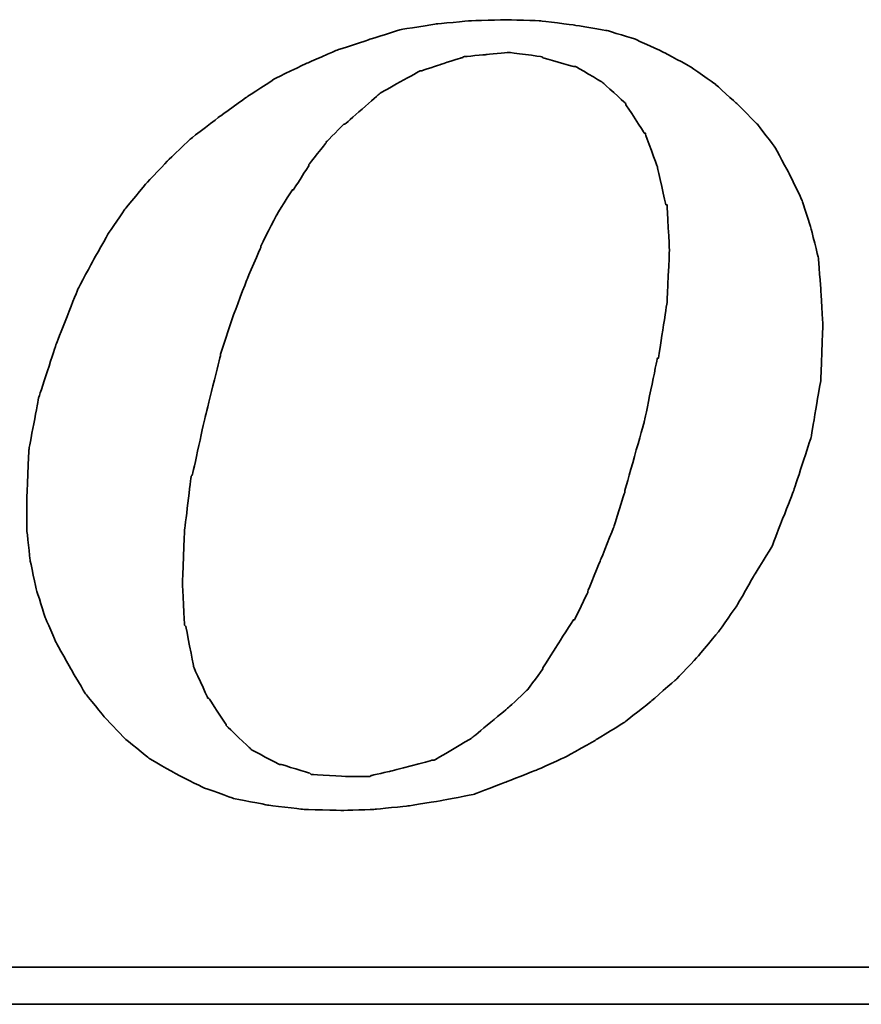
# Model space of a CAD drawing. Header units: millimetres. Extents: x 455 to 817, y 438 to 567.
# Tile 42 of 51: x 747.99 to 753.35, y 471.35 to 477.62. Entities that reach past the tile are written whole.
import ezdxf

# ---------------------------------------------------------------- set-up
doc = ezdxf.new("R2010")
doc.units = ezdxf.units.MM
doc.layers.add('DIM', color=4, linetype='CONTINUOUS')
doc.layers.add('layer 1', color=7, linetype='CONTINUOUS')

# ---------------------------------------------------------------- blocks, each defined once
blk = doc.blocks.new('TBI MOTION logo(完整正式版)')
at = {"layer": 'layer 1', "color": 22, "lineweight": 35}
for points, knots in [([(35.79625, -6.98375), (35.79625, -6.98375), (36.23125, -7.43875), (36.23125, -7.43875), (36.23125, -7.43875), (36.23125, -7.43875), (36.75625, -7.87125), (36.75625, -7.87125), (36.75625, -7.87125), (36.75625, -7.87125), (37.33125, -8.20375), (37.33125, -8.20375), (37.33125, -8.20375), (37.33125, -8.20375), (37.95625, -8.51875), (37.95625, -8.51875), (37.95625, -8.51875), (37.95625, -8.51875), (38.62625, -8.75875), (38.62625, -8.75875), (38.62625, -8.75875), (38.62625, -8.75875), (39.37125, -8.90375), (39.37125, -8.90375), (39.37125, -8.90375), (39.37125, -8.90375), (40.14125, -8.99875), (40.14125, -8.99875), (40.14125, -8.99875), (40.14125, -8.99875), (41.02625, -9.02375), (41.02625, -9.02375), (41.02625, -9.02375), (41.02625, -9.02375), (41.74625, -8.99875), (41.74625, -8.99875), (41.74625, -8.99875), (41.74625, -8.99875), (42.46625, -8.92375), (42.46625, -8.92375), (42.46625, -8.92375), (42.46625, -8.92375), (43.21125, -8.80625), (43.21125, -8.80625), (43.21125, -8.80625), (43.21125, -8.80625), (43.93125, -8.66375), (43.93125, -8.66375), (43.93125, -8.66375), (43.93125, -8.66375), (44.62625, -8.39875), (44.62625, -8.39875), (44.62625, -8.39875), (44.62625, -8.39875), (45.29625, -8.13375), (45.29625, -8.13375), (45.29625, -8.13375), (45.29625, -8.13375), (45.94625, -7.84375), (45.94625, -7.84375), (45.94625, -7.84375), (45.94625, -7.84375), (46.61625, -7.46375), (46.61625, -7.46375), (46.61625, -7.46375), (46.61625, -7.46375), (47.24125, -7.07875), (47.24125, -7.07875), (47.24125, -7.07875), (47.24125, -7.07875), (47.81625, -6.62375), (47.81625, -6.62375), (47.81625, -6.62375), (47.81625, -6.62375), (48.36875, -6.14375), (48.36875, -6.14375), (48.36875, -6.14375), (48.36875, -6.14375), (48.84625, -5.64125), (48.84625, -5.64125), (48.84625, -5.64125), (48.84625, -5.64125), (49.32625, -5.06375), (49.32625, -5.06375), (49.32625, -5.06375), (49.32625, -5.06375), (49.71125, -4.51374), (49.71125, -4.51374), (49.71125, -4.51374), (49.71125, -4.51374), (50.09625, -3.83874), (50.09625, -3.83874), (50.09625, -3.83874), (50.09625, -3.83874), (50.48125, -3.21374), (50.48125, -3.21374), (50.48125, -3.21374), (50.48125, -3.21374), (50.96125, -1.99125), (50.96125, -1.99125), (50.96125, -1.99125), (50.96125, -1.99125), (51.34375, -0.81875), (51.34375, -0.81875), (51.34375, -0.81875), (51.34375, -0.81875), (51.56125, 0.45624), (51.56125, 0.45624), (51.56125, 0.45624), (51.56125, 0.45624), (51.60625, 1.67624), (51.60625, 1.67624), (51.60625, 1.67624), (51.60625, 1.67624), (51.56125, 2.44625), (51.56125, 2.44625), (51.56125, 2.44625), (51.56125, 2.44625), (51.51125, 3.14125), (51.51125, 3.14125), (51.51125, 3.14125), (51.51125, 3.14125), (51.34375, 3.81125), (51.34375, 3.81125), (51.34375, 3.81125), (51.34375, 3.81125), (51.15125, 4.41125), (51.15125, 4.41125), (51.15125, 4.41125), (51.15125, 4.41125), (50.86125, 5.01125), (50.86125, 5.01125), (50.86125, 5.01125), (50.86125, 5.01125), (50.55125, 5.58875), (50.55125, 5.58875), (50.55125, 5.58875), (50.55125, 5.58875), (50.16625, 6.09125), (50.16625, 6.09125), (50.16625, 6.09125), (50.16625, 6.09125), (49.71125, 6.54875), (49.71125, 6.54875), (49.71125, 6.54875), (49.71125, 6.54875), (49.23125, 6.98125), (49.23125, 6.98125), (49.23125, 6.98125), (49.23125, 6.98125), (48.67875, 7.36625), (48.67875, 7.36625), (48.67875, 7.36625), (48.67875, 7.36625), (48.10375, 7.67625), (48.10375, 7.67625), (48.10375, 7.67625), (48.10375, 7.67625), (47.48125, 7.96375), (47.48125, 7.96375), (47.48125, 7.96375), (47.48125, 7.96375), (46.85625, 8.15625), (46.85625, 8.15625), (46.85625, 8.15625), (46.85625, 8.15625), (46.13625, 8.27624), (46.13625, 8.27624), (46.13625, 8.27624), (46.13625, 8.27624), (45.39125, 8.37125), (45.39125, 8.37125), (45.39125, 8.37125), (45.39125, 8.37125), (44.62625, 8.39624), (44.62625, 8.39624), (44.62625, 8.39624), (44.62625, 8.39624), (43.83625, 8.37125), (43.83625, 8.37125), (43.83625, 8.37125), (43.83625, 8.37125), (43.09125, 8.30125), (43.09125, 8.30125), (43.09125, 8.30125), (43.09125, 8.30125), (42.32125, 8.18125), (42.32125, 8.18125), (42.32125, 8.18125), (42.32125, 8.18125), (41.62875, 7.96375), (41.62875, 7.96375), (41.62875, 7.96375), (41.62875, 7.96375), (40.90625, 7.72625), (40.90625, 7.72625), (40.90625, 7.72625), (40.90625, 7.72625), (40.23624, 7.43625), (40.23624, 7.43625), (40.23624, 7.43625), (40.23624, 7.43625), (39.54124, 7.10125), (39.54124, 7.10125), (39.54124, 7.10125), (39.54124, 7.10125), (38.91625, 6.69125), (38.91625, 6.69125), (38.91625, 6.69125), (38.91625, 6.69125), (38.31625, 6.26125), (38.31625, 6.26125), (38.31625, 6.26125), (38.31625, 6.26125), (37.69125, 5.78125), (37.69125, 5.78125), (37.69125, 5.78125), (37.69125, 5.78125), (37.18625, 5.30125), (37.18625, 5.30125), (37.18625, 5.30125), (37.18625, 5.30125), (36.70625, 4.79624), (36.70625, 4.79624), (36.70625, 4.79624), (36.70625, 4.79624), (36.23125, 4.22125), (36.23125, 4.22125), (36.23125, 4.22125), (36.23125, 4.22125), (35.87124, 3.69375), (35.87124, 3.69375), (35.87124, 3.69375), (35.87124, 3.69375), (35.53125, 3.09125), (35.53125, 3.09125), (35.53125, 3.09125), (35.53125, 3.09125), (35.19875, 2.47125), (35.19875, 2.47125), (35.19875, 2.47125), (35.19875, 2.47125), (34.71625, 1.24625), (34.71625, 1.24625), (34.71625, 1.24625), (34.71625, 1.24625), (34.33125, 0.06874), (34.33125, 0.06874), (34.33125, 0.06874), (34.33125, 0.06874), (34.11625, -1.07875), (34.11625, -1.07875), (34.11625, -1.07875), (34.11625, -1.07875), (34.07125, -2.15875), (34.07125, -2.15875), (34.07125, -2.15875), (34.07125, -2.15875), (34.07125, -2.85375), (34.07125, -2.85375), (34.07125, -2.85375), (34.07125, -2.85375), (34.14125, -3.50375), (34.14125, -3.50375), (34.14125, -3.50375), (34.14125, -3.50375), (34.28625, -4.17375), (34.28625, -4.17375), (34.28625, -4.17375), (34.28625, -4.17375), (34.47625, -4.77624), (34.47625, -4.77624), (34.47625, -4.77624), (34.47625, -4.77624), (34.71625, -5.32625), (34.71625, -5.32625), (34.71625, -5.32625), (34.71625, -5.32625), (35.05375, -5.92875), (35.05375, -5.92875), (35.05375, -5.92875), (35.05375, -5.92875), (35.36375, -6.45375), (35.36375, -6.45375), (35.36375, -6.45375), (35.36375, -6.45375), (35.79625, -6.98375), (35.79625, -6.98375)], [0, 0, 0, 0, 0.01388889, 0.01388889, 0.01388889, 0.0138889, 0.02777778, 0.02777778, 0.02777778, 0.02777779, 0.04166667, 0.04166667, 0.04166667, 0.04166668, 0.05555556, 0.05555556, 0.05555556, 0.05555557, 0.06944444, 0.06944444, 0.06944444, 0.06944445, 0.08333333, 0.08333333, 0.08333333, 0.08333334, 0.09722222, 0.09722222, 0.09722222, 0.09722223, 0.11111111, 0.11111111, 0.11111111, 0.11111112, 0.125, 0.125, 0.125, 0.12500001, 0.13888889, 0.13888889, 0.13888889, 0.1388889, 0.15277778, 0.15277778, 0.15277778, 0.15277779, 0.16666667, 0.16666667, 0.16666667, 0.16666668, 0.18055556, 0.18055556, 0.18055556, 0.18055557, 0.19444444, 0.19444444, 0.19444444, 0.19444445, 0.20833333, 0.20833333, 0.20833333, 0.20833334, 0.22222222, 0.22222222, 0.22222222, 0.22222223, 0.23611111, 0.23611111, 0.23611111, 0.23611112, 0.25, 0.25, 0.25, 0.25000001, 0.26388889, 0.26388889, 0.26388889, 0.2638889, 0.27777778, 0.27777778, 0.27777778, 0.27777779, 0.29166667, 0.29166667, 0.29166667, 0.29166668, 0.30555556, 0.30555556, 0.30555556, 0.30555557, 0.31944444, 0.31944444, 0.31944444, 0.31944445, 0.33333333, 0.33333333, 0.33333333, 0.33333334, 0.34722222, 0.34722222, 0.34722222, 0.34722223, 0.36111111, 0.36111111, 0.36111111, 0.36111112, 0.375, 0.375, 0.375, 0.37500001, 0.38888889, 0.38888889, 0.38888889, 0.3888889, 0.40277778, 0.40277778, 0.40277778, 0.40277779, 0.41666667, 0.41666667, 0.41666667, 0.41666668, 0.43055556, 0.43055556, 0.43055556, 0.43055557, 0.44444444, 0.44444444, 0.44444444, 0.44444445, 0.45833333, 0.45833333, 0.45833333, 0.45833334, 0.47222222, 0.47222222, 0.47222222, 0.47222223, 0.48611111, 0.48611111, 0.48611111, 0.48611112, 0.5, 0.5, 0.5, 0.50000001, 0.51388889, 0.51388889, 0.51388889, 0.5138889, 0.52777778, 0.52777778, 0.52777778, 0.52777779, 0.54166667, 0.54166667, 0.54166667, 0.54166668, 0.55555556, 0.55555556, 0.55555556, 0.55555557, 0.56944444, 0.56944444, 0.56944444, 0.56944445, 0.58333333, 0.58333333, 0.58333333, 0.58333334, 0.59722222, 0.59722222, 0.59722222, 0.59722223, 0.61111111, 0.61111111, 0.61111111, 0.61111112, 0.625, 0.625, 0.625, 0.62500001, 0.63888889, 0.63888889, 0.63888889, 0.6388889, 0.65277778, 0.65277778, 0.65277778, 0.65277779, 0.66666667, 0.66666667, 0.66666667, 0.66666668, 0.68055556, 0.68055556, 0.68055556, 0.68055557, 0.69444444, 0.69444444, 0.69444444, 0.69444445, 0.70833333, 0.70833333, 0.70833333, 0.70833334, 0.72222222, 0.72222222, 0.72222222, 0.72222223, 0.73611111, 0.73611111, 0.73611111, 0.73611112, 0.75, 0.75, 0.75, 0.75000001, 0.76388889, 0.76388889, 0.76388889, 0.7638889, 0.77777778, 0.77777778, 0.77777778, 0.77777779, 0.79166667, 0.79166667, 0.79166667, 0.79166668, 0.80555556, 0.80555556, 0.80555556, 0.80555557, 0.81944444, 0.81944444, 0.81944444, 0.81944445, 0.83333333, 0.83333333, 0.83333333, 0.83333334, 0.84722222, 0.84722222, 0.84722222, 0.84722223, 0.86111111, 0.86111111, 0.86111111, 0.86111112, 0.875, 0.875, 0.875, 0.87500001, 0.88888889, 0.88888889, 0.88888889, 0.8888889, 0.90277778, 0.90277778, 0.90277778, 0.90277779, 0.91666667, 0.91666667, 0.91666667, 0.91666668, 0.93055556, 0.93055556, 0.93055556, 0.93055557, 0.94444444, 0.94444444, 0.94444444, 0.94444445, 0.95833333, 0.95833333, 0.95833333, 0.95833334, 0.97222222, 0.97222222, 0.97222222, 0.97222223, 0.98611111, 0.98611111, 0.98611111, 0.98611112, 1, 1, 1, 1]), ([(38.33875, 1.03124), (38.33875, 1.03124), (38.62625, 1.89625), (38.62625, 1.89625), (38.62625, 1.89625), (38.62625, 1.89625), (38.91625, 2.66375), (38.91625, 2.66375), (38.91625, 2.66375), (38.91625, 2.66375), (39.22625, 3.38125), (39.22625, 3.38125), (39.22625, 3.38125), (39.22625, 3.38125), (39.22625, 3.40624), (39.22625, 3.40624), (39.22625, 3.40624), (39.22625, 3.40624), (39.56124, 4.07624), (39.56124, 4.07624), (39.56124, 4.07624), (39.56124, 4.07624), (39.92125, 4.65125), (39.92125, 4.65125), (39.92125, 4.65125), (39.92125, 4.65125), (39.94625, 4.65125), (39.94625, 4.65125), (39.94625, 4.65125), (39.94625, 4.65125), (40.28125, 5.17875), (40.28125, 5.17875), (40.28125, 5.17875), (40.28125, 5.17875), (40.28125, 5.20375), (40.28125, 5.20375), (40.28125, 5.20375), (40.28125, 5.20375), (40.66875, 5.68625), (40.66875, 5.68625), (40.66875, 5.68625), (40.66875, 5.68625), (40.66875, 5.70625), (40.66875, 5.70625), (40.66875, 5.70625), (40.66875, 5.70625), (41.05124, 6.09125), (41.05124, 6.09125), (41.05124, 6.09125), (41.05124, 6.09125), (41.07625, 6.09125), (41.07625, 6.09125), (41.07625, 6.09125), (41.07625, 6.09125), (41.84125, 6.76625), (41.84125, 6.76625), (41.84125, 6.76625), (41.84125, 6.76625), (41.86625, 6.78625), (41.86625, 6.78625), (41.86625, 6.78625), (41.86625, 6.78625), (42.73125, 7.26624), (42.73125, 7.26624), (42.73125, 7.26624), (42.73125, 7.26624), (42.75625, 7.26624), (42.75625, 7.26624), (42.75625, 7.26624), (42.75625, 7.26624), (43.18625, 7.41125), (43.18625, 7.41125), (43.18625, 7.41125), (43.18625, 7.41125), (43.64125, 7.55625), (43.64125, 7.55625), (43.64125, 7.55625), (43.64125, 7.55625), (43.66625, 7.55625), (43.66625, 7.55625), (43.66625, 7.55625), (43.66625, 7.55625), (43.69125, 7.58124), (43.69125, 7.58124), (43.69125, 7.58124), (43.69125, 7.58124), (44.19125, 7.62625), (44.19125, 7.62625), (44.19125, 7.62625), (44.19125, 7.62625), (44.67125, 7.67625), (44.67125, 7.67625), (44.67125, 7.67625), (44.67125, 7.67625), (44.69625, 7.67625), (44.69625, 7.67625), (44.69625, 7.67625), (44.69625, 7.67625), (45.41875, 7.58124), (45.41875, 7.58124), (45.41875, 7.58124), (45.41875, 7.58124), (45.44125, 7.55625), (45.44125, 7.55625), (45.44125, 7.55625), (45.44125, 7.55625), (46.11125, 7.36625), (46.11125, 7.36625), (46.11125, 7.36625), (46.11125, 7.36625), (46.13625, 7.36625), (46.13625, 7.36625), (46.13625, 7.36625), (46.13625, 7.36625), (46.15875, 7.36625), (46.15875, 7.36625), (46.15875, 7.36625), (46.15875, 7.36625), (46.73625, 7.02624), (46.73625, 7.02624), (46.73625, 7.02624), (46.73625, 7.02624), (46.76125, 7.00624), (46.76125, 7.00624), (46.76125, 7.00624), (46.76125, 7.00624), (47.24125, 6.57124), (47.24125, 6.57124), (47.24125, 6.57124), (47.24125, 6.57124), (47.26625, 6.54875), (47.26625, 6.54875), (47.26625, 6.54875), (47.26625, 6.54875), (47.26625, 6.52375), (47.26625, 6.52375), (47.26625, 6.52375), (47.26625, 6.52375), (47.67375, 5.89875), (47.67375, 5.89875), (47.67375, 5.89875), (47.67375, 5.89875), (47.69625, 5.89875), (47.69625, 5.89875), (47.69625, 5.89875), (47.69625, 5.89875), (47.69625, 5.87625), (47.69625, 5.87625), (47.69625, 5.87625), (47.69625, 5.87625), (47.96125, 5.15625), (47.96125, 5.15625), (47.96125, 5.15625), (47.96125, 5.15625), (47.96125, 5.13125), (47.96125, 5.13125), (47.96125, 5.13125), (47.96125, 5.13125), (48.15125, 4.31875), (48.15125, 4.31875), (48.15125, 4.31875), (48.15125, 4.31875), (48.17625, 4.31875), (48.17625, 4.31875), (48.17625, 4.31875), (48.17625, 4.31875), (48.17625, 4.29125), (48.17625, 4.29125), (48.17625, 4.29125), (48.17625, 4.29125), (48.22625, 3.33125), (48.22625, 3.33125), (48.22625, 3.33125), (48.22625, 3.33125), (48.22625, 3.30875), (48.22625, 3.30875), (48.22625, 3.30875), (48.22625, 3.30875), (48.17625, 2.20624), (48.17625, 2.20624), (48.17625, 2.20624), (48.17625, 2.20624), (48.17625, 2.18124), (48.17625, 2.18124), (48.17625, 2.18124), (48.17625, 2.18124), (47.98375, 0.93624), (47.98375, 0.93624), (47.98375, 0.93624), (47.98375, 0.93624), (47.96125, 0.93624), (47.96125, 0.93624), (47.96125, 0.93624), (47.96125, 0.93624), (47.67375, -0.45874), (47.67375, -0.45874), (47.67375, -0.45874), (47.67375, -0.45874), (47.24125, -1.99125), (47.24125, -1.99125), (47.24125, -1.99125), (47.24125, -1.99125), (47.24125, -2.01874), (47.24125, -2.01874), (47.24125, -2.01874), (47.24125, -2.01874), (47.00125, -2.78375), (47.00125, -2.78375), (47.00125, -2.78375), (47.00125, -2.78375), (46.71125, -3.50375), (46.71125, -3.50375), (46.71125, -3.50375), (46.71125, -3.50375), (46.42625, -4.19875), (46.42625, -4.19875), (46.42625, -4.19875), (46.42625, -4.19875), (46.42625, -4.22375), (46.42625, -4.22375), (46.42625, -4.22375), (46.42625, -4.22375), (46.13625, -4.82374), (46.13625, -4.82374), (46.13625, -4.82374), (46.13625, -4.82374), (46.11125, -4.82374), (46.11125, -4.82374), (46.11125, -4.82374), (46.11125, -4.82374), (45.77625, -5.35125), (45.77625, -5.35125), (45.77625, -5.35125), (45.77625, -5.35125), (45.44125, -5.87875), (45.44125, -5.87875), (45.44125, -5.87875), (45.44125, -5.87875), (45.44125, -5.90375), (45.44125, -5.90375), (45.44125, -5.90375), (45.44125, -5.90375), (45.10625, -6.35875), (45.10625, -6.35875), (45.10625, -6.35875), (45.10625, -6.35875), (45.08125, -6.38375), (45.08125, -6.38375), (45.08125, -6.38375), (45.08125, -6.38375), (44.69625, -6.74375), (44.69625, -6.74375), (44.69625, -6.74375), (44.69625, -6.74375), (43.88375, -7.41625), (43.88375, -7.41625), (43.88375, -7.41625), (43.88375, -7.41625), (43.85625, -7.43875), (43.85625, -7.43875), (43.85625, -7.43875), (43.85625, -7.43875), (43.04125, -7.91875), (43.04125, -7.91875), (43.04125, -7.91875), (43.04125, -7.91875), (43.01625, -7.91875), (43.01625, -7.91875), (43.01625, -7.91875), (43.01625, -7.91875), (42.99625, -7.91875), (42.99625, -7.91875), (42.99625, -7.91875), (42.99625, -7.91875), (42.08125, -8.15875), (42.08125, -8.15875), (42.08125, -8.15875), (42.08125, -8.15875), (41.65125, -8.25625), (41.65125, -8.25625), (41.65125, -8.25625), (41.65125, -8.25625), (41.62875, -8.27875), (41.62875, -8.27875), (41.62875, -8.27875), (41.62875, -8.27875), (41.60125, -8.27875), (41.60125, -8.27875), (41.60125, -8.27875), (41.60125, -8.27875), (41.12125, -8.27875), (41.12125, -8.27875), (41.12125, -8.27875), (41.12125, -8.27875), (40.35624, -8.23125), (40.35624, -8.23125), (40.35624, -8.23125), (40.35624, -8.23125), (40.33125, -8.23125), (40.33125, -8.23125), (40.33125, -8.23125), (40.33125, -8.23125), (40.30625, -8.20375), (40.30625, -8.20375), (40.30625, -8.20375), (40.30625, -8.20375), (39.68375, -8.01375), (39.68375, -8.01375), (39.68375, -8.01375), (39.68375, -8.01375), (39.66124, -8.01375), (39.66124, -8.01375), (39.66124, -8.01375), (39.66124, -8.01375), (39.63625, -8.01375), (39.63625, -8.01375), (39.63625, -8.01375), (39.63625, -8.01375), (39.01125, -7.67875), (39.01125, -7.67875), (39.01125, -7.67875), (39.01125, -7.67875), (38.98875, -7.65375), (38.98875, -7.65375), (38.98875, -7.65375), (38.98875, -7.65375), (38.48625, -7.17375), (38.48625, -7.17375), (38.48625, -7.17375), (38.48625, -7.17375), (38.45875, -7.14875), (38.45875, -7.14875), (38.45875, -7.14875), (38.45875, -7.14875), (38.45875, -7.12875), (38.45875, -7.12875), (38.45875, -7.12875), (38.45875, -7.12875), (38.07625, -6.54875), (38.07625, -6.54875), (38.07625, -6.54875), (38.07625, -6.54875), (38.05125, -6.54875), (38.05125, -6.54875), (38.05125, -6.54875), (38.05125, -6.54875), (38.05125, -6.52875), (38.05125, -6.52875), (38.05125, -6.52875), (38.05125, -6.52875), (37.74125, -5.85375), (37.74125, -5.85375), (37.74125, -5.85375), (37.74125, -5.85375), (37.74125, -5.82875), (37.74125, -5.82875), (37.74125, -5.82875), (37.74125, -5.82875), (37.57375, -4.96875), (37.57375, -4.96875), (37.57375, -4.96875), (37.57375, -4.96875), (37.54625, -4.94375), (37.54625, -4.94375), (37.54625, -4.94375), (37.54625, -4.94375), (37.50125, -4.03375), (37.50125, -4.03375), (37.50125, -4.03375), (37.50125, -4.03375), (37.50125, -4.00875), (37.50125, -4.00875), (37.50125, -4.00875), (37.50125, -4.00875), (37.54625, -2.85375), (37.54625, -2.85375), (37.54625, -2.85375), (37.54625, -2.85375), (37.69125, -1.65875), (37.69125, -1.65875), (37.69125, -1.65875), (37.69125, -1.65875), (37.71624, -1.63375), (37.71624, -1.63375), (37.71624, -1.63375), (37.71624, -1.63375), (38.00375, -0.33875), (38.00375, -0.33875), (38.00375, -0.33875), (38.00375, -0.33875), (38.33875, 1.00624), (38.33875, 1.00624), (38.33875, 1.00624), (38.33875, 1.00624), (38.33875, 1.03124), (38.33875, 1.03124)], [0, 0, 0, 0, 0.01010101, 0.01010101, 0.01010101, 0.01010102, 0.02020202, 0.02020202, 0.02020202, 0.02020203, 0.03030303, 0.03030303, 0.03030303, 0.03030304, 0.04040404, 0.04040404, 0.04040404, 0.04040405, 0.05050505, 0.05050505, 0.05050505, 0.05050506, 0.06060606, 0.06060606, 0.06060606, 0.06060607, 0.07070707, 0.07070707, 0.07070707, 0.07070708, 0.08080808, 0.08080808, 0.08080808, 0.08080809, 0.09090909, 0.09090909, 0.09090909, 0.0909091, 0.1010101, 0.1010101, 0.1010101, 0.10101011, 0.11111111, 0.11111111, 0.11111111, 0.11111112, 0.12121212, 0.12121212, 0.12121212, 0.12121213, 0.13131313, 0.13131313, 0.13131313, 0.13131314, 0.14141414, 0.14141414, 0.14141414, 0.14141415, 0.15151515, 0.15151515, 0.15151515, 0.15151516, 0.16161616, 0.16161616, 0.16161616, 0.16161617, 0.17171717, 0.17171717, 0.17171717, 0.17171718, 0.18181818, 0.18181818, 0.18181818, 0.18181819, 0.19191919, 0.19191919, 0.19191919, 0.1919192, 0.2020202, 0.2020202, 0.2020202, 0.20202021, 0.21212121, 0.21212121, 0.21212121, 0.21212122, 0.22222222, 0.22222222, 0.22222222, 0.22222223, 0.23232323, 0.23232323, 0.23232323, 0.23232324, 0.24242424, 0.24242424, 0.24242424, 0.24242425, 0.25252525, 0.25252525, 0.25252525, 0.25252526, 0.26262626, 0.26262626, 0.26262626, 0.26262627, 0.27272727, 0.27272727, 0.27272727, 0.27272728, 0.28282828, 0.28282828, 0.28282828, 0.28282829, 0.29292929, 0.29292929, 0.29292929, 0.2929293, 0.3030303, 0.3030303, 0.3030303, 0.30303031, 0.31313131, 0.31313131, 0.31313131, 0.31313132, 0.32323232, 0.32323232, 0.32323232, 0.32323233, 0.33333333, 0.33333333, 0.33333333, 0.33333334, 0.34343434, 0.34343434, 0.34343434, 0.34343435, 0.35353535, 0.35353535, 0.35353535, 0.35353536, 0.36363636, 0.36363636, 0.36363636, 0.36363637, 0.37373737, 0.37373737, 0.37373737, 0.37373738, 0.38383838, 0.38383838, 0.38383838, 0.38383839, 0.39393939, 0.39393939, 0.39393939, 0.3939394, 0.4040404, 0.4040404, 0.4040404, 0.40404041, 0.41414141, 0.41414141, 0.41414141, 0.41414142, 0.42424242, 0.42424242, 0.42424242, 0.42424243, 0.43434343, 0.43434343, 0.43434343, 0.43434344, 0.44444444, 0.44444444, 0.44444444, 0.44444445, 0.45454545, 0.45454545, 0.45454545, 0.45454546, 0.46464646, 0.46464646, 0.46464646, 0.46464647, 0.47474747, 0.47474747, 0.47474747, 0.47474748, 0.48484848, 0.48484848, 0.48484848, 0.48484849, 0.49494949, 0.49494949, 0.49494949, 0.4949495, 0.50505051, 0.50505051, 0.50505051, 0.50505052, 0.51515152, 0.51515152, 0.51515152, 0.51515153, 0.52525253, 0.52525253, 0.52525253, 0.52525254, 0.53535354, 0.53535354, 0.53535354, 0.53535355, 0.54545455, 0.54545455, 0.54545455, 0.54545456, 0.55555556, 0.55555556, 0.55555556, 0.55555557, 0.56565657, 0.56565657, 0.56565657, 0.56565658, 0.57575758, 0.57575758, 0.57575758, 0.57575759, 0.58585859, 0.58585859, 0.58585859, 0.5858586, 0.5959596, 0.5959596, 0.5959596, 0.59595961, 0.60606061, 0.60606061, 0.60606061, 0.60606062, 0.61616162, 0.61616162, 0.61616162, 0.61616163, 0.62626263, 0.62626263, 0.62626263, 0.62626264, 0.63636364, 0.63636364, 0.63636364, 0.63636365, 0.64646465, 0.64646465, 0.64646465, 0.64646466, 0.65656566, 0.65656566, 0.65656566, 0.65656567, 0.66666667, 0.66666667, 0.66666667, 0.66666668, 0.67676768, 0.67676768, 0.67676768, 0.67676769, 0.68686869, 0.68686869, 0.68686869, 0.6868687, 0.6969697, 0.6969697, 0.6969697, 0.69696971, 0.70707071, 0.70707071, 0.70707071, 0.70707072, 0.71717172, 0.71717172, 0.71717172, 0.71717173, 0.72727273, 0.72727273, 0.72727273, 0.72727274, 0.73737374, 0.73737374, 0.73737374, 0.73737375, 0.74747475, 0.74747475, 0.74747475, 0.74747476, 0.75757576, 0.75757576, 0.75757576, 0.75757577, 0.76767677, 0.76767677, 0.76767677, 0.76767678, 0.77777778, 0.77777778, 0.77777778, 0.77777779, 0.78787879, 0.78787879, 0.78787879, 0.7878788, 0.7979798, 0.7979798, 0.7979798, 0.79797981, 0.80808081, 0.80808081, 0.80808081, 0.80808082, 0.81818182, 0.81818182, 0.81818182, 0.81818183, 0.82828283, 0.82828283, 0.82828283, 0.82828284, 0.83838384, 0.83838384, 0.83838384, 0.83838385, 0.84848485, 0.84848485, 0.84848485, 0.84848486, 0.85858586, 0.85858586, 0.85858586, 0.85858587, 0.86868687, 0.86868687, 0.86868687, 0.86868688, 0.87878788, 0.87878788, 0.87878788, 0.87878789, 0.88888889, 0.88888889, 0.88888889, 0.8888889, 0.8989899, 0.8989899, 0.8989899, 0.89898991, 0.90909091, 0.90909091, 0.90909091, 0.90909092, 0.91919192, 0.91919192, 0.91919192, 0.91919193, 0.92929293, 0.92929293, 0.92929293, 0.92929294, 0.93939394, 0.93939394, 0.93939394, 0.93939395, 0.94949495, 0.94949495, 0.94949495, 0.94949496, 0.95959596, 0.95959596, 0.95959596, 0.95959597, 0.96969697, 0.96969697, 0.96969697, 0.96969698, 0.97979798, 0.97979798, 0.97979798, 0.97979799, 0.98989899, 0.98989899, 0.98989899, 0.989899, 1, 1, 1, 1]), ([(75.90875, -9.47875), (75.90875, -9.47875), (75.90875, -12.28625), (75.90875, -12.28625), (75.90875, -12.28625), (75.90875, -12.28625), (75.90875, -12.47875), (75.90875, -12.47875), (75.90875, -12.47875), (75.90875, -12.47875), (75.71625, -12.47875), (75.71625, -12.47875), (75.71625, -12.47875), (75.71625, -12.47875), (-88.32875, -12.47875), (-88.32875, -12.47875), (-88.32875, -12.47875), (-88.32875, -12.47875), (-88.32875, -13.29375), (-88.32875, -13.29375), (-88.32875, -13.29375), (-88.32875, -13.29375), (82.89125, -13.29375), (82.89125, -13.29375), (82.89125, -13.29375), (82.89125, -13.29375), (75.90875, -9.47875), (75.90875, -9.47875)], [0, 0, 0, 0, 0.14285714, 0.14285714, 0.14285714, 0.14285715, 0.28571429, 0.28571429, 0.28571429, 0.2857143, 0.42857143, 0.42857143, 0.42857143, 0.42857144, 0.57142857, 0.57142857, 0.57142857, 0.57142858, 0.71428571, 0.71428571, 0.71428571, 0.71428572, 0.85714286, 0.85714286, 0.85714286, 0.85714287, 1, 1, 1, 1])]:
    blk.add_open_spline(points, degree=3, knots=knots, dxfattribs=at)

msp = doc.modelspace()

# ---------------------------------------------------------------- block references
at = {"layer": 'DIM', "color": 7, "xscale": 0.2889976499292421, "yscale": 0.2889976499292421, "zscale": 0.2889976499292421}
msp.add_blockref('TBI MOTION logo(完整正式版)', (738.1939, 475.1942), dxfattribs=at)

doc.saveas('drawing.dxf')
